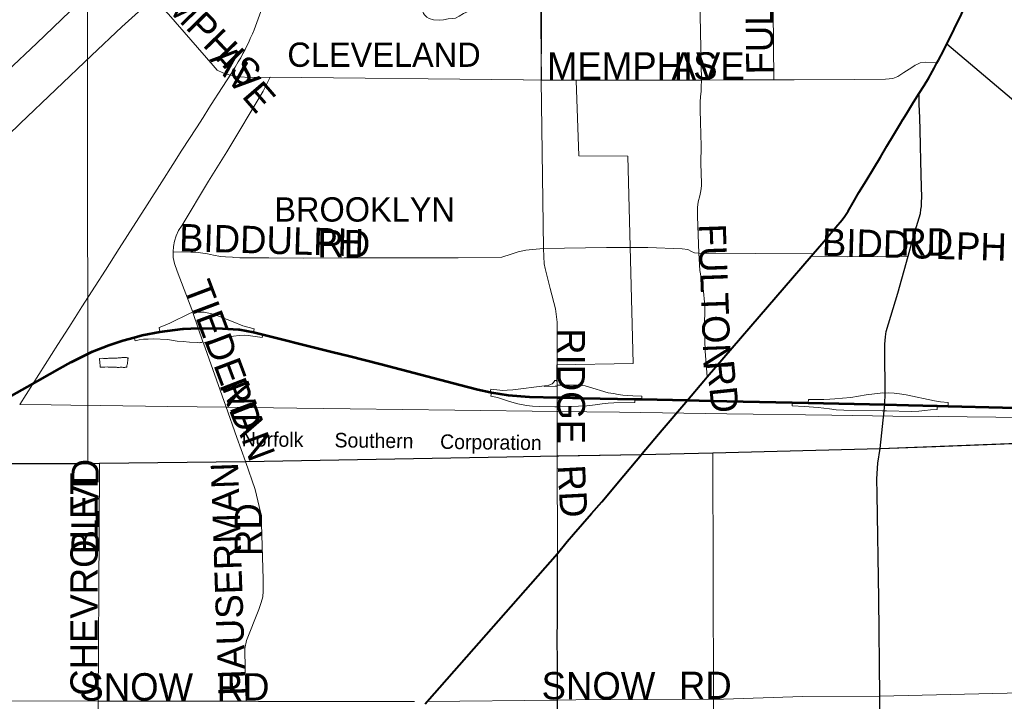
# Model space of a CAD drawing. Header units: feet. Extents: x 92 to 141.3, y -5 to 23.6.
# Tile 129 of 256: x 118.7 to 122.9, y 4.8 to 7.7. Entities that reach past the tile are written whole.
import ezdxf
from ezdxf.enums import TextEntityAlignment as Align

# ---------------------------------------------------------------- set-up
doc = ezdxf.new("R2010")
doc.units = ezdxf.units.FT
doc.header["$MEASUREMENT"] = 0
doc.linetypes.add('CUY - Design$0$DGN1', pattern=[2231.760665, 0, -2231.760665])
doc.linetypes.add('CUY - Design$0$DGN3', pattern=[4463.52133, 2975.680887, -1487.840443])
for name, color, linetype, lineweight in [('CUY - Design$0$GM_X_City_Street', 7, 'Continuous', 0), ('CUY - Design$0$GM_X_Corporation', 7, 'CUY - Design$0$DGN1', 13), ('CUY - Design$0$GM_X_Corporation_Text', 7, 'Continuous', 13), ('CUY - Design$0$GM_X_Interchange_Ramps', 1, 'Continuous', 13), ('CUY - Design$0$GM_X_Interstate_Route', 1, 'Continuous', 53), ('CUY - Design$0$GM_X_Minor_Lake', 5, 'Continuous', 0), ('CUY - Design$0$GM_X_Rail_Line', 7, 'Continuous', 13), ('CUY - Design$0$GM_X_Rail_Line_Text', 7, 'Continuous', 0), ('CUY - Design$0$GM_X_State_Route', 1, 'Continuous', 30), ('CUY - Design$0$GM_X_US_Route', 1, 'Continuous', 40)]:
    doc.layers.add(name, color=color, linetype=linetype, lineweight=lineweight)
for name, color, linetype, lineweight, plot in [('CUY - Design$0$GM_X_Interstate_Location', 7, 'Continuous', 13, False), ('CUY - Design$0$GM_X_State_Location', 7, 'Continuous', 13, False), ('CUY - Design$0$GM_X_US_Location', 7, 'Continuous', 13, False)]:
    doc.layers.add(name, color=color, linetype=linetype, lineweight=lineweight, plot=plot)
doc.layers.add('TX_X_20', color=7, linetype='Continuous')
doc.styles.add('CUY - Design$0$Styledgn030', font='dgn030.shx')

msp = doc.modelspace()

# ---------------------------------------------------------------- linework, layer by layer
at = {"layer": 'CUY - Design$0$GM_X_City_Street', "flags": 128}
for points in [[(121.8968, 7.4709), (121.8926, 7.9149), (121.8924, 7.9926), (121.8941, 8.0215)], [(121.5877, 7.6049), (121.5805, 7.9524), (121.5821, 7.9648), (121.5855, 7.976), (121.5903, 7.9828)], [(120.9793, 6.1268), (120.9793, 6.1274), (120.9794, 6.1752), (120.9794, 6.1797), (120.9795, 6.199), (120.9802, 6.4465), (120.9723, 6.5018), (120.9494, 6.5883), (120.9282, 6.6736), (120.9247, 6.6929), (120.9229, 6.7235), (120.9224, 6.7577), (120.9119, 7.4705), (120.9147, 7.9125)], [(119.2542, 7.8355), (119.3345, 7.7491), (119.5241, 7.5324), (119.5412, 7.5128), (119.565, 7.5012), (119.5954, 7.4912), (119.6349, 7.4837), (119.679, 7.4818), (119.7652, 7.4822), (120.8364, 7.4716), (120.8369, 7.4715)], [(118.4004, 7.2716), (118.7781, 7.627), (118.9527, 7.7944)], [(121.5905, 7.4707), (121.5877, 7.6027), (121.5877, 7.6049)], [(121.9827, 7.4714), (122.2382, 7.473), (122.3695, 7.4747), (122.3994, 7.4765), (122.4212, 7.4862), (122.446, 7.5023), (122.4799, 7.5242), (122.4941, 7.5335), (122.5017, 7.5367), (122.5158, 7.543), (122.5404, 7.5462), (122.5868, 7.5431)], [(119.6248, 5.9584), (119.5782, 6.0898), (119.4825, 6.3577), (119.4807, 6.3627), (119.46, 6.4206), (119.439, 6.4828), (119.4373, 6.4878), (119.3713, 6.662), (119.3602, 6.6947), (119.3554, 6.7191), (119.3547, 6.7433), (119.356, 6.7662), (119.3602, 6.7888), (119.3676, 6.811), (119.3776, 6.8332), (119.3924, 6.8568), (119.5039, 7.0419), (119.5825, 7.1667), (119.7351, 7.4236), (119.7652, 7.4822)], [(120.8369, 7.4715), (120.9119, 7.4705)], [(120.9119, 7.4705), (120.9981, 7.4705), (120.9981, 7.4705)], [(120.9981, 7.4705), (121.5905, 7.4707), (121.7701, 7.4708)], [(121.5901, 7.0326), (121.5872, 7.1187), (121.5885, 7.1901), (121.586, 7.2919), (121.5847, 7.3438), (121.585, 7.3773), (121.5855, 7.4004), (121.5888, 7.4218), (121.5897, 7.4421), (121.5905, 7.4707)], [(121.7701, 7.4708), (121.7701, 7.4708), (121.7912, 7.4708), (121.7912, 7.4708)], [(121.7912, 7.4708), (121.8968, 7.4709), (121.9827, 7.4714), (121.9827, 7.4714)], [(121.6141, 6.2147), (121.6056, 6.3228), (121.6036, 6.4157), (121.6051, 6.5168), (121.5971, 6.5905), (121.5839, 6.6647), (121.5785, 6.7386), (121.574, 6.893), (121.5738, 6.9317), (121.5767, 6.9545), (121.5833, 6.981), (121.5883, 7.0016), (121.5904, 7.0223), (121.5903, 7.0264), (121.5901, 7.0326)], [(119.6117, 6.72), (119.6374, 6.7185), (119.7595, 6.718), (119.9059, 6.7171), (120.0786, 6.718), (120.5611, 6.7181), (120.7451, 6.7216), (120.7849, 6.7334), (120.8153, 6.7437), (120.8467, 6.7507), (120.8747, 6.7536), (120.9224, 6.7577)], [(120.9224, 6.7577), (121.1889, 6.7613), (121.3009, 6.7613)], [(121.3009, 6.7613), (121.364, 6.7613), (121.5084, 6.7556), (121.5322, 6.7531), (121.5488, 6.7447), (121.5604, 6.7389), (121.5785, 6.7386), (121.8177, 6.737), (122.063, 6.7353)], [(119.3547, 6.7433), (119.4301, 6.7419)], [(119.4301, 6.7419), (119.4507, 6.7415), (119.4798, 6.7383), (119.4998, 6.7352), (119.5254, 6.7301), (119.5555, 6.7235), (119.5765, 6.7217), (119.6059, 6.7203), (119.6117, 6.72)], [(122.0539, 6.7247), (122.2083, 6.7228), (122.4643, 6.7254)], [(120.9793, 6.0221), (120.9793, 6.0873), (120.9793, 6.0905), (120.9793, 6.1268)], [(120.9794, 5.8806), (120.9793, 6.0221)], [(119.6612, 5.8559), (119.6248, 5.9584)], [(120.9806, 5.4663), (120.9794, 5.8806)], [(121.65, 4.1374), (121.65, 4.1427), (121.65, 4.186), (121.6416, 4.8493), (121.638, 5.8928)], [(119.0417, 5.5564), (119.0437, 5.8487)], [(119.6641, 4.8416), (119.6598, 4.9758), (119.6579, 5.0648), (119.665, 5.0987), (119.7179, 5.2303), (119.7278, 5.2593), (119.7343, 5.2836), (119.736, 5.3071), (119.7349, 5.3577), (119.7279, 5.5928), (119.7236, 5.6422), (119.7021, 5.7382), (119.6612, 5.8559)], [(119.0368, 4.8421), (119.0417, 5.5564)], [(120.9811, 4.8463), (121.059, 4.8472), (121.6416, 4.8493), (122.0186, 4.8613), (122.3445, 4.8639), (122.9426, 4.877), (123.1273, 4.8803), (123.4498, 4.8987)], [(118.1795, 4.8435), (119.0368, 4.8421)], [(119.0305, 4.336), (119.0314, 4.3405), (119.0349, 4.3985), (119.0371, 4.587), (119.0368, 4.8421)], [(119.0368, 4.8421), (119.0368, 4.8421), (119.6641, 4.8416), (119.7153, 4.8413), (120.3752, 4.8404), (120.3755, 4.8404)], [(120.4294, 4.8406), (120.9811, 4.8463)]]:
    msp.add_lwpolyline(points, dxfattribs=at)
at = {"layer": 'CUY - Design$0$GM_X_Corporation', "linetype": 'CUY - Design$0$DGN3', "flags": 128}
msp.add_lwpolyline([(131.2399, 19.5197), (131.2506, 19.2174), (131.2546, 18.7454), (131.8059, 18.7527), (131.8102, 18.3824), (131.8112, 18.2518), (131.8164, 18.2083), (131.845, 18.1575), (131.8657, 18.1251), (131.8582, 18.0526), (131.7311, 17.9492), (131.7342, 17.7922), (131.8983, 17.7482), (131.9096, 17.7445), (131.919, 17.7403), (131.9265, 17.7363), (131.9351, 17.7306), (131.9432, 17.7241), (131.9487, 17.719), (131.9547, 17.7125), (131.9609, 17.7046), (131.9655, 17.6976), (131.9693, 17.6907), (132.0214, 17.5885), (131.9504, 17.533), (131.8631, 17.4571), (131.8798, 17.4532), (131.8909, 17.4492), (131.9017, 17.4393), (131.3892, 16.9986), (131.0304, 16.6882), (131.0429, 16.6755), (131.0609, 16.6851), (131.0852, 16.689), (131.1062, 16.6891), (131.126, 16.6842), (131.1417, 16.6761), (131.1579, 16.6621), (131.3522, 16.4796), (131.3828, 16.4576), (131.4065, 16.4287), (131.4507, 16.3972), (131.4793, 16.3801), (131.5041, 16.3674), (131.526, 16.3539), (131.5421, 16.34), (131.5616, 16.3194), (131.5774, 16.2956), (131.5891, 16.2709), (131.5962, 16.2487), (131.6017, 16.2243), (131.6052, 16.1942), (131.6025, 16.1546), (131.5995, 16.1146), (131.5971, 16.0881), (131.5997, 16.0675), (131.6081, 16.0469), (131.6368, 15.9939), (131.656, 15.9589), (131.673, 15.9384), (131.6862, 15.9273), (131.7057, 15.9171), (131.723, 15.9106), (131.744, 15.9078), (131.7712, 15.9067), (131.7968, 15.9003), (131.815, 15.893), (131.8336, 15.884), (131.8489, 15.8713), (131.8605, 15.8619), (131.8911, 15.8331), (131.9305, 15.795), (132.2462, 15.487), (131.5153, 15.4741), (131.4901, 15.4942), (131.486, 15.4929), (131.4861, 15.4748), (130.9431, 15.463), (130.4025, 15.4529), (130.4054, 15.5359), (130.4072, 15.5379), (130.2596, 15.6629), (130.1096, 15.4504), (129.8515, 15.448), (129.5388, 15.4443), (129.2399, 15.4347), (129.2131, 15.4341), (129.167, 15.4313), (129.1183, 15.4278), (129.0504, 15.4237), (129.0096, 15.4242), (128.9482, 15.4288), (128.9501, 15.0901), (128.961, 14.3415), (128.6697, 14.3319), (128.6322, 14.3317), (128.5766, 14.3372), (128.5869, 13.2449), (128.9734, 13.2521), (128.983, 12.7122), (128.7507, 12.7046), (128.7509, 12.6589), (128.614, 12.465), (128.6196, 12.1272), (128.3164, 12.1176), (128.3124, 12.0175), (128.3298, 11.6718), (128.8653, 11.5085), (128.8662, 11.1224), (129.3559, 11.0667), (129.3613, 10.7989), (129.3814, 9.9403), (129.8246, 9.9443), (129.8343, 9.458), (130.0902, 9.4593), (130.0907, 9.4075), (130.0765, 9.4069), (130.0766, 9.3992), (130.0856, 8.8542), (131.5977, 8.8633), (131.6039, 8.3143), (131.6082, 7.7631), (131.0526, 7.7557), (131.0575, 7.2458), (131.2499, 7.1546), (131.255, 6.6199), (131.1113, 6.6159), (131.1155, 6.4012), (130.5432, 6.3972), (130.3705, 6.394), (130.3594, 6.802), (130.2206, 6.801), (130.2192, 6.915), (129.9799, 6.9126), (129.9797, 6.8841), (129.6428, 6.882), (129.6421, 7.1868), (129.4249, 7.1902), (129.416, 7.6959), (129.0434, 7.6831), (128.7184, 7.6825), (128.3845, 7.6739), (127.6824, 7.6596), (127.6894, 7.1113), (127.1512, 7.1007), (126.9861, 7.0961), (126.8021, 7.0896), (126.6713, 7.0837), (126.6687, 7.3515), (126.6722, 7.6296), (126.4861, 7.6251), (126.4854, 7.6119), (126.5077, 7.6068), (126.5267, 7.6049), (126.5728, 7.6067), (126.5332, 7.5716), (126.5298, 7.546), (126.5267, 7.534), (126.5121, 7.5107), (126.3009, 7.5061), (126.2933, 7.4721), (126.1608, 7.468), (126.0279, 7.4592), (126.0247, 7.6054), (125.6797, 7.5993), (125.6653, 8.1202), (125.6606, 8.3537), (125.6067, 8.3527), (125.6065, 8.3676), (125.5055, 8.4532), (125.5057, 8.475), (125.3306, 8.4785), (125.3286, 8.5091), (125.3249, 8.5528), (125.324, 8.7021), (124.4378, 8.6563), (123.9461, 8.6306), (123.9499, 8.4042), (123.9504, 8.3905), (123.9473, 8.3365), (124.0231, 8.2993), (124.0259, 8.2651), (123.9128, 8.1467), (123.8515, 8.1774), (123.7684, 8.0944), (123.7579, 8.0774), (123.7572, 8.0642), (123.7594, 8.0519), (123.7649, 8.0354), (123.773, 8.0149), (123.7782, 7.9939), (123.778, 7.9728), (123.7782, 7.9518), (123.7784, 7.9369), (123.7835, 7.9242), (123.7944, 7.9074), (123.8119, 7.882), (123.8491, 7.8395), (123.8728, 7.8166), (123.9043, 7.7926), (123.9217, 7.7854), (123.9402, 7.7876), (123.9595, 7.799), (123.9779, 7.8107), (123.9991, 7.8279), (124.0262, 7.8372), (124.0512, 7.8424), (124.0751, 7.8419), (124.1118, 7.8361), (124.1482, 7.8237), (124.1714, 7.8144), (124.188, 7.7973), (124.192, 7.775), (124.1856, 7.7547), (124.1659, 7.7145), (124.153, 7.6859), (124.1475, 7.6619), (124.1457, 7.6409), (124.1563, 7.6154), (124.1792, 7.5896), (124.225, 7.5439), (124.3451, 7.4429), (124.3767, 7.423), (124.4276, 7.3996), (124.4561, 7.3879), (124.478, 7.3853), (124.4895, 7.3887), (124.496, 7.3945), (124.5041, 7.4095), (124.5145, 7.4314), (124.5262, 7.4547), (124.5355, 7.4671), (124.542, 7.4763), (124.5588, 7.4864), (124.5837, 7.5036), (124.6013, 7.5136), (124.6186, 7.5179), (124.6445, 7.5162), (124.6594, 7.5126), (124.6636, 7.5044), (124.6688, 7.4842), (124.6924, 7.3974), (124.7079, 7.3745), (124.7269, 7.3627), (124.7468, 7.3567), (124.7661, 7.3549), (124.7941, 7.3572), (124.8176, 7.3562), (124.8448, 7.3528), (124.8783, 7.3453), (124.9035, 7.3345), (124.9309, 7.3154), (124.9492, 7.2949), (124.9581, 7.2769), (124.9612, 7.2546), (124.9616, 7.2187), (124.9641, 7.1387), (124.9632, 7.1144), (124.9596, 7.1015), (124.954, 7.0916), (124.9438, 7.0836), (124.9066, 7.0585), (124.8886, 7.0451), (124.8482, 7.0108), (124.8124, 6.9725), (124.7917, 6.9487), (124.165, 6.9392), (124.182, 6.2242), (124.031, 6.175), (124.159, 6.1016), (123.9975, 6.0396), (123.8675, 5.9883), (123.8016, 5.9662), (123.7355, 5.9636), (123.1964, 5.9443), (122.3458, 5.9109), (121.638, 5.8928), (121.3365, 5.8858), (120.9794, 5.8806), (120.9799, 6.1196), (120.9778, 6.265), (121.3018, 6.2714), (121.2793, 7.1484), (121.0718, 7.1491), (121.0604, 7.4687), (120.9133, 7.4705), (120.9071, 7.9189), (120.9141, 7.9545), (120.9299, 8.0479), (120.8998, 8.0909), (120.8327, 8.0902), (120.8069, 8.1098), (120.7808, 8.1243), (120.7548, 8.1294), (120.7273, 8.1258), (120.7117, 8.1215), (120.6888, 8.1085), (120.6736, 8.0976), (120.6668, 8.0831), (120.6654, 8.0645), (120.6731, 8.0374), (120.6778, 8.0176), (120.6825, 8.0053), (120.6815, 7.9834), (120.6834, 7.9611), (120.6899, 7.9356), (120.6983, 7.9159), (120.7047, 7.8986), (120.7099, 7.8752), (120.7114, 7.8513), (120.7088, 7.8285), (120.702, 7.807), (120.6894, 7.7945), (120.6714, 7.7848), (120.6512, 7.7801), (120.632, 7.7741), (120.6156, 7.7657), (120.584, 7.7517), (120.5652, 7.7412), (120.5488, 7.7328), (120.5361, 7.731), (120.5184, 7.7296), (120.4983, 7.7256), (120.4806, 7.7234), (120.4558, 7.7252), (120.4381, 7.7308), (120.4285, 7.736), (120.419, 7.7446), (120.4139, 7.752), (120.4123, 7.7565), (120.4071, 7.7709), (120.4123, 7.7924), (120.4252, 7.8107), (120.442, 7.8241), (120.476, 7.8393), (120.5133, 7.8562), (120.5518, 7.8727), (120.5739, 7.8869), (120.5845, 7.8953), (120.5913, 7.9094), (120.5894, 7.9309), (120.5779, 7.965), (120.5571, 7.9862), (120.5204, 7.9957), (120.4894, 7.9999), (120.4721, 8.0031), (120.4482, 8.0036), (120.419, 8.0017), (120.3951, 7.9981), (120.3705, 7.9929), (120.3565, 7.9932), (120.3537, 8.0546), (120.3486, 8.3657), (120.7923, 8.3567), (120.7041, 9.1389), (120.6744, 9.1444), (120.0768, 8.5912), (120.0012, 8.5196), (119.9623, 8.485), (119.9275, 8.453), (119.8915, 8.4209), (119.8623, 8.3952), (119.8124, 8.3574), (119.7779, 8.3328), (119.7458, 8.3083), (119.7284, 8.2927), (119.6374, 8.2083), (119.5585, 8.135), (119.4266, 8.0115), (119.3316, 7.9213), (119.2773, 7.8749), (119.2647, 7.9055), (119.2665, 7.9225), (119.2756, 7.9421), (119.288, 7.9609), (119.313, 7.9874), (119.3303, 8.0059), (119.3363, 8.0167), (119.3429, 8.0391), (119.3452, 8.0655), (119.3419, 8.0873), (119.326, 8.1043), (119.2942, 8.1256), (119.1235, 7.9654), (118.9925, 7.8407), (118.9916, 7.5922), (118.9938, 5.8485), (118.5429, 5.8465), (118.4353, 5.8457), (118.3464, 5.8457), (118.3705, 5.9172), (118.379, 5.965), (118.3832, 6.0093), (118.3856, 6.0897), (118.3681, 6.0903), (117.7754, 6.111), (117.7289, 6.1127), (117.6978, 6.1124), (117.6725, 6.111), (117.6538, 6.1092), (117.6313, 6.1063), (117.6, 6.1006), (117.5805, 6.0962), (117.5644, 6.092), (117.5413, 6.0851), (117.5132, 6.0752), (117.4887, 6.0653), (117.4631, 6.0534), (117.4354, 6.0387), (117.4101, 6.0236), (117.387, 6.0081), (117.3209, 5.9429), (117.2337, 5.943), (117.2301, 5.9498), (116.9926, 5.9533), (116.9743, 5.9396), (116.4738, 5.9535), (116.3277, 5.9432), (116.0428, 5.957), (115.9112, 5.9502), (115.8477, 5.8348), (115.669, 5.834), (115.4921, 5.8322), (115.4935, 5.822), (115.5167, 5.7948), (115.5286, 5.7583), (115.5417, 5.6967), (115.5682, 5.5603), (115.5725, 5.5307), (115.5661, 5.5009), (115.5479, 5.4201), (115.5284, 5.364), (115.501, 5.3095), (115.4463, 5.2201), (114.8699, 4.2747), (114.8407, 4.2353), (114.8143, 4.1938), (114.6034, 3.9768), (114.5888, 3.965), (114.5743, 3.9477), (114.5641, 3.9375), (114.458, 3.9393), (114.3606, 3.7396), (114.3556, 3.7364), (114.351, 3.7272), (114.3488, 3.7154), (114.2857, 3.7187), (114.2872, 3.802), (114.2134, 3.8059), (114.2159, 3.8762), (114.0761, 3.8811), (114.0766, 3.8955), (114.0429, 3.8973), (113.9396, 3.8249), (113.9407, 3.8877), (113.855, 3.8922), (113.8519, 3.8326), (113.8061, 3.8342), (113.8059, 3.826), (113.749, 3.8279), (113.7518, 3.9888), (113.6064, 3.9862), (113.6264, 4.0479), (113.503, 4.0457), (113.483, 3.9841), (113.4711, 3.9398), (113.4217, 3.954), (113.4121, 3.9182), (113.4615, 3.904), (113.4583, 3.8921), (113.4508, 3.8834), (113.4093, 3.9083), (113.3948, 3.8937), (113.3871, 3.863), (113.3732, 3.8717), (113.3528, 3.8768), (113.3536, 3.922), (113.3227, 3.9231), (113.322, 3.883), (113.2639, 3.8905), (113.2431, 3.8927), (113.2285, 3.8934), (113.2215, 3.8932), (113.2052, 3.8904), (113.1684, 3.8751), (113.1198, 3.8582), (113.1089, 3.8537), (113.1114, 3.8464), (113.0874, 3.8188), (113.0701, 3.7849), (113.0604, 3.7631), (113.0408, 3.8272), (113.0296, 3.8231), (113.0448, 3.7731), (113.0301, 3.7327), (113.0137, 3.7194), (113.0003, 3.7426), (112.9819, 3.7679), (112.9751, 3.768), (112.9586, 3.7819), (112.9486, 3.8108), (112.9579, 3.8125), (112.9286, 3.8753), (112.9422, 3.8867), (112.8723, 4.011), (112.8518, 4.0726), (112.8506, 4.2085), (112.8672, 4.2788), (112.896, 4.3333), (112.93, 4.3712), (112.9629, 4.4156), (113.2004, 4.6314), (113.3503, 4.7273), (113.343, 4.7992), (113.2991, 4.8027), (113.2845, 4.8746), (113.3211, 4.9191), (113.3796, 5.0013), (113.3857, 5.0122), (113.3819, 4.7948), (113.576, 4.9577), (113.573, 4.9617), (113.5698, 4.9658), (113.5652, 4.9714), (113.5616, 4.9754), (113.5566, 4.9809), (113.5392, 4.9989), (113.5528, 5.02), (113.5809, 5.0044), (113.5828, 5.0083), (113.5849, 5.0128), (113.5875, 5.0197), (113.5897, 5.0267), (113.5907, 5.0303), (113.5915, 5.0339), (113.5921, 5.0372), (113.5928, 5.0423), (113.5935, 5.05), (113.5937, 5.0557), (114.0293, 5.6338), (114.014, 5.6718), (114.0189, 5.674), (114.01, 5.6961), (114.0357, 5.7227), (114.0414, 5.7339), (114.0794, 5.7882), (114.0993, 5.8128), (114.1077, 5.8279), (114.2171, 5.8329), (114.3891, 5.8334), (114.4405, 5.8323), (114.5928, 5.9907), (114.6276, 6.0676), (114.6007, 6.0721), (114.5138, 6.074), (114.4854, 6.092), (114.4772, 6.0919), (114.4574, 6.0931), (114.4562, 6.1364), (114.3326, 6.1372), (114.3368, 6.0478), (114.2755, 5.9377), (114.1886, 5.9359), (114.2045, 5.9664), (114.2247, 6.0092), (114.2457, 6.0497), (114.2536, 6.0713), (114.258, 6.0978), (114.2586, 6.1522), (114.2521, 6.2127), (114.2466, 6.2815), (114.2459, 6.3367), (114.2451, 6.359), (114.2484, 6.3991), (114.2504, 6.423), (114.2607, 6.4686), (114.2754, 6.518), (114.2933, 6.567), (114.3168, 6.6083), (114.3352, 6.6376), (114.3517, 6.6565), (114.3631, 6.6649), (114.3798, 6.6735), (114.4011, 6.6793), (114.4278, 6.6827), (114.459, 6.6871), (114.4899, 6.6881), (114.5103, 6.6964), (114.537, 6.7043), (114.5803, 6.7205), (114.6118, 6.7326), (114.6281, 6.7404), (114.6411, 6.7477), (114.6627, 6.7621), (114.6757, 6.7702), (114.6879, 6.7812), (114.7061, 6.7976), (114.728, 6.8117), (114.7765, 6.8411), (114.8004, 6.8577), (114.8206, 6.8816), (114.8297, 6.8979), (114.8347, 6.919), (114.8319, 6.9553), (114.8244, 7.0009), (114.8059, 7.0628), (114.7899, 7.1054), (114.7671, 7.1544), (114.7386, 7.2017), (114.7139, 7.2602), (114.7057, 7.2798), (114.7029, 7.2979), (114.7007, 7.3247), (114.7049, 7.3441), (114.7112, 7.3777), (114.7202, 7.4051), (114.7288, 7.4263), (114.7326, 7.4462), (114.7386, 7.4768), (114.7424, 7.5128), (114.7423, 7.5359), (114.7433, 7.5507), (114.7483, 7.569), (114.7561, 7.5898), (114.7693, 7.6111), (114.79, 7.6276), (114.8141, 7.6396), (114.8423, 7.6463), (114.8749, 7.6437), (114.9183, 7.6384), (114.9654, 7.629), (115.01, 7.6208), (115.0452, 7.6125), (115.0714, 7.6027), (115.0971, 7.5917), (115.135, 7.5714), (115.1696, 7.5494), (115.216, 7.5116), (115.2659, 7.4676), (115.288, 7.4528), (115.3104, 7.4454), (115.3344, 7.4422), (115.3554, 7.4414), (115.3751, 7.4446), (115.4398, 7.4629), (115.4611, 7.4719), (115.483, 7.486), (115.513, 7.5109), (115.5359, 7.5386), (115.5576, 7.57), (115.5783, 7.6071), (115.5924, 7.642), (115.5986, 7.6632), (115.6016, 7.676), (115.6001, 7.6937), (115.5969, 7.7098), (115.5878, 7.7327), (115.5729, 7.7563), (115.5551, 7.7823), (115.5238, 7.8238), (115.5115, 7.8438), (115.4983, 7.8666), (115.4896, 7.8895), (115.4819, 7.9265), (115.4789, 7.9536), (115.4783, 7.9817), (115.4819, 8.0312), (115.4845, 8.0659), (115.4889, 8.1163), (115.4943, 8.1325), (115.503, 8.1537), (115.5133, 8.175), (115.5266, 8.1897), (115.5449, 8.1995), (115.5773, 8.2084), (115.6208, 8.2147), (115.6743, 8.2195), (115.7339, 8.2252), (115.7638, 8.2328), (115.7965, 8.2479), (115.8184, 8.2636), (115.8422, 8.2872), (115.861, 8.3152), (115.8846, 8.3553), (115.9269, 8.4427), (115.9515, 8.4927), (115.9831, 8.5395), (116.0105, 8.5731), (116.0396, 8.5996), (116.0761, 8.6297), (116.0924, 8.6391), (116.1124, 8.6465), (116.137, 8.654), (116.1603, 8.661), (116.175, 8.6716), (116.1833, 8.6879), (116.1878, 8.7107), (116.1828, 8.7328), (116.1724, 8.7627), (116.1601, 8.7806), (116.1483, 8.7924), (116.1287, 8.8048), (116.1003, 8.8252), (116.0823, 8.8438), (116.0649, 8.8682), (116.0319, 8.9113), (116.0057, 8.9491), (115.9823, 8.9878), (115.9499, 9.0433), (115.9131, 9.1118), (115.9024, 9.1347), (115.8986, 9.1585), (115.9003, 9.18), (115.9085, 9.2025), (115.9249, 9.2263), (115.9407, 9.2423), (115.9537, 9.2504), (115.9668, 9.2564), (115.9811, 9.2584), (116.0066, 9.2638), (116.0435, 9.2699), (116.0813, 9.2752), (116.1064, 9.277), (116.1619, 9.281), (116.1907, 9.2861), (116.2247, 9.2925), (116.2574, 9.3043), (116.2864, 9.3181), (116.3072, 9.3288), (116.33, 9.3408), (116.3446, 9.356), (116.357, 9.3752), (116.3604, 9.3897), (116.3533, 9.4172), (116.3389, 9.4338), (116.3155, 9.4535), (116.2792, 9.4755), (116.239, 9.4887), (116.2109, 9.4927), (116.1866, 9.4926), (116.1621, 9.4868), (116.1362, 9.4796), (116.104, 9.4654), (116.071, 9.4441), (116.0479, 9.4259), (116.0204, 9.4014), (115.9977, 9.3799), (115.9828, 9.3648), (115.9551, 9.3477), (115.9301, 9.3402), (115.9034, 9.3384), (115.8651, 9.3397), (115.8362, 9.3412), (115.814, 9.3379), (115.7783, 9.3343), (115.7224, 9.327), (115.6834, 9.3221), (115.6611, 9.3216), (115.6002, 9.32), (115.5669, 9.3177), (115.5451, 9.3164), (115.5147, 9.3125), (115.4843, 9.3061), (115.4589, 9.3015), (115.4272, 9.2984), (115.398, 9.2994), (115.3682, 9.3058), (115.3375, 9.3188), (115.3058, 9.3376), (115.2798, 9.3597), (115.2613, 9.3812), (115.244, 9.4007), (115.2366, 9.424), (115.2299, 9.4503), (115.2212, 9.4955), (115.2137, 9.544), (115.2117, 9.5844), (115.2148, 9.6149), (115.2209, 9.6382), (115.2316, 9.6586), (115.2466, 9.67), (115.2724, 9.6796), (115.3131, 9.6862), (115.351, 9.6853), (115.3906, 9.6787), (115.4151, 9.6676), (115.4409, 9.6541), (115.4665, 9.6332), (115.5071, 9.5994), (115.5305, 9.5829), (115.5521, 9.5702), (115.5754, 9.5616), (115.6125, 9.5574), (115.6566, 9.5566), (115.7946, 9.5553), (116.0159, 9.5494), (116.0801, 9.5507), (116.2269, 9.553), (116.2983, 9.5354), (116.3214, 9.5275), (116.3602, 9.5038), (116.3857, 9.5473), (116.6622, 9.5438), (116.6639, 9.7096), (117.2148, 9.6955), (117.2572, 9.6974), (117.3906, 9.6952), (117.4499, 9.6991), (117.5935, 9.7023), (117.6839, 9.707), (117.7581, 9.7156), (117.8183, 9.7261), (117.8412, 9.7342), (118.1025, 9.7466), (118.1994, 9.7497), (118.2257, 9.7475), (118.2873, 9.7329), (118.3415, 9.7166), (118.3563, 9.7113), (118.3842, 9.6956), (118.399, 9.6837), (118.9957, 10.0273), (118.9955, 10.2317), (118.9923, 10.4292), (118.9939, 10.7287), (118.9913, 11.0214), (118.9942, 11.1303), (118.9892, 11.332), (118.9987, 11.3293), (119.0417, 11.3234), (119.0656, 11.3285), (119.0849, 11.334), (119.0923, 11.351), (119.152, 11.3683), (119.1961, 11.3548), (119.2932, 11.324), (119.3153, 11.3037), (119.3162, 11.2831), (119.3357, 11.2708), (119.3337, 11.2452), (119.3536, 11.2346), (119.4416, 11.2129), (119.4642, 11.2205), (119.4935, 11.2112), (119.5217, 11.1887), (119.6277, 11.1828), (119.6888, 11.1786), (119.7153, 11.1664), (119.7421, 11.1686), (119.7958, 11.1504), (119.8235, 11.1456), (119.8684, 11.1467), (119.8883, 11.1324), (119.9123, 11.1214), (119.9267, 11.1223), (119.975, 11.1136), (119.9944, 11.1199), (120.0212, 11.1126), (120.0337, 11.0925), (120.0486, 11.0852), (120.0602, 11.0877), (120.0852, 11.081), (120.1013, 11.0832), (120.1104, 11.075), (120.1195, 11.0676), (120.1712, 11.0555), (120.2596, 11.0299), (120.2728, 11.0251), (120.2852, 11.026), (120.303, 11.0248), (120.3282, 11.0225), (120.3699, 11.0173), (120.3901, 11.0199), (120.4066, 11.02), (120.421, 11.0238), (120.4325, 11.0305), (120.4519, 11.0347), (120.4819, 11.0432), (120.4996, 11.0515), (120.5103, 11.0627), (120.5106, 11.0751), (120.5089, 11.0871), (120.5126, 11.0945), (120.5287, 11.0926), (120.5604, 11.0898), (120.5921, 11.1024), (120.6726, 11.1627), (120.6795, 11.1838), (120.6776, 11.2214), (120.6696, 11.2556), (120.6572, 11.2646), (120.6443, 11.2786), (120.6327, 11.2827), (120.6277, 11.2938), (120.6329, 11.3116), (120.6542, 11.341), (120.9484, 11.4744), (120.9674, 11.4637), (121.026, 11.3274), (121.3198, 11.4686), (121.2738, 11.5649), (121.289, 11.5691), (121.315, 11.5689), (121.3386, 11.5661), (121.3397, 11.5855), (121.3636, 11.5857), (121.3743, 11.5911), (121.3795, 11.5589), (121.4173, 11.5847), (121.4232, 11.6289), (121.7033, 11.8303), (121.7112, 11.818), (121.7773, 11.8167), (121.7893, 11.8048), (121.7998, 11.7822), (121.8138, 11.7727), (121.8378, 11.7762), (121.8505, 11.7857), (121.8673, 11.8015), (121.8731, 11.7987), (121.8932, 11.8128), (121.8974, 11.8083), (121.8999, 11.8054), (121.9607, 11.8442), (121.9075, 11.9116), (121.914, 11.9191), (121.9334, 11.9266), (121.9503, 11.9329), (121.9745, 11.9491), (122.0157, 11.963), (122.0449, 11.9751), (122.0696, 11.9893), (122.1154, 12.0156), (122.1598, 12.0316), (122.1939, 12.0497), (122.2238, 12.0772), (122.238, 12.107), (122.2483, 12.2512), (122.2885, 12.2767), (122.3199, 12.2737), (122.3458, 12.2809), (122.3769, 12.3056), (122.4051, 12.3322), (122.4139, 12.3467), (122.4089, 12.3633), (122.4228, 12.3726), (122.4988, 12.2631), (122.5115, 12.2707), (122.5129, 12.2889), (122.4497, 12.392), (122.5284, 12.4527), (122.6025, 12.3386), (122.6395, 12.3681), (122.5692, 12.4868), (122.619, 12.5177), (122.6983, 12.4086), (122.7387, 12.4402), (122.6623, 12.5481), (122.9188, 12.7428), (122.9927, 12.6349), (123.0262, 12.6577), (122.9514, 12.7706), (123.0109, 12.8119), (123.0932, 12.7021), (123.1135, 12.7226), (123.034, 12.8391), (123.0545, 12.8514), (123.1326, 12.7415), (123.2031, 12.7954), (123.1625, 12.8605), (123.1784, 12.8702), (123.225, 12.7945), (123.1814, 12.7621), (123.208, 12.7208), (123.2533, 12.7516), (123.2896, 12.703), (123.3104, 12.7157), (123.3439, 12.7943), (123.3199, 12.8195), (123.316, 12.8356), (123.3078, 12.8532), (123.3013, 12.8742), (123.2861, 12.8954), (123.2228, 12.9573), (123.2203, 12.9845), (123.2226, 13.0221), (123.2762, 13.1014), (124.548, 13.8926), (124.5706, 13.8915), (124.5761, 13.8951), (124.6228, 13.8855), (124.6364, 13.8626), (124.6429, 13.8425), (124.6465, 13.8223), (124.6434, 13.809), (124.6165, 13.8131), (124.5892, 13.7912), (124.5808, 13.7746), (124.5968, 13.7567), (124.6348, 13.7783), (124.6448, 13.7768), (124.644, 13.7718), (124.5999, 13.7418), (124.6088, 13.7283), (124.6576, 13.7497), (124.6685, 13.7136), (124.7158, 13.7444), (124.7139, 13.7634), (124.7363, 13.758), (124.8766, 13.8621), (124.864, 13.98), (124.8531, 14.0133), (124.8808, 14.0361), (124.9036, 14.0071), (124.9873, 14.0608), (125.0239, 14.0205), (125.0492, 14.0109), (125.0804, 13.9986), (125.2166, 14.075), (125.2204, 14.0928), (125.2072, 14.0943), (125.2005, 14.1012), (125.2189, 14.1106), (125.2208, 14.1197), (125.1992, 14.1318), (125.1138, 14.1003), (125.1028, 14.0696), (125.1059, 14.0502), (125.0779, 14.0502), (125.0685, 14.0959), (125.0908, 14.1219), (125.2605, 14.217), (125.282, 14.1884), (125.2931, 14.1708), (125.3582, 14.2003), (125.3541, 14.3324), (125.4113, 14.3634), (125.4451, 14.366), (125.4581, 14.3579), (125.4918, 14.3654), (125.5119, 14.3699), (125.5282, 14.3569), (125.5403, 14.3773), (125.4921, 14.4237), (125.7815, 14.6247), (125.7179, 14.6803), (125.691, 14.6853), (125.6672, 14.7039), (125.733, 14.7438), (125.8456, 14.6195), (125.924, 14.6942), (125.9515, 14.7082), (125.9733, 14.7383), (125.9912, 14.7522), (126.0414, 14.6873), (126.156, 14.7704), (126.1175, 14.8272), (126.1191, 14.837), (126.135, 14.852), (126.1906, 14.9619), (126.3287, 15.0717), (126.4526, 15.1719), (126.4815, 15.1426), (126.4713, 15.1346), (126.4516, 15.152), (126.3445, 15.0612), (126.3805, 15.0291), (126.4026, 15.0447), (126.4243, 15.0273), (126.6129, 15.1822), (126.5549, 15.2523), (126.5223, 15.2518), (126.4686, 15.2308), (126.4468, 15.2242), (126.4292, 15.2376), (126.445, 15.2589), (126.4589, 15.2703), (126.4569, 15.2901), (126.4845, 15.2922), (126.5041, 15.304), (126.5245, 15.3209), (126.5583, 15.3259), (126.6755, 15.1951), (126.74, 15.2486), (126.7589, 15.2562), (126.7956, 15.2524), (126.8278, 15.2539), (126.8573, 15.2777), (126.8872, 15.301), (126.9105, 15.3252), (126.9416, 15.3552), (126.9617, 15.371), (126.9575, 15.0097), (127.0326, 15.0605), (127.0675, 15.0805), (127.2892, 15.2258), (127.597, 15.4305), (127.68, 15.485), (127.7165, 15.5088), (127.7621, 15.5379), (127.8142, 15.5683), (128.1169, 15.7504), (128.1793, 15.7871), (128.3024, 15.8662), (128.2891, 15.8867), (128.4487, 15.9884), (128.4688, 15.9621), (128.9365, 16.2442), (128.9353, 16.673), (128.9931, 16.7174), (128.9786, 16.7343), (129.0196, 16.7729), (129.0475, 16.7945), (129.0639, 16.8074), (129.0877, 16.8232), (129.0907, 16.8711), (129.103, 16.8749), (129.1034, 16.948), (129.1146, 16.948), (129.1145, 17.0351), (129.2863, 17.039), (129.2845, 17.1405), (129.2293, 17.1963), (129.2039, 17.1706), (128.9518, 17.4376), (129.1456, 17.6244), (129.2252, 17.5481), (129.266, 17.558), (129.2855, 17.5859), (129.298, 17.617), (129.2987, 17.6252), (129.2903, 17.6367), (129.337, 17.6372), (129.3601, 17.5991), (129.3917, 17.5825), (129.5115, 17.6448), (129.5252, 17.6446), (129.5465, 17.6617), (129.5636, 17.683), (129.5742, 17.6946), (129.5923, 17.6998), (129.6054, 17.7119), (129.6191, 17.7364), (129.6453, 17.7639), (129.6715, 17.7795), (129.6989, 17.8013), (129.7099, 17.8224), (129.8001, 17.918), (129.8255, 17.9364), (129.94, 18.0702), (129.9625, 18.0894), (129.9784, 18.1164), (129.9999, 18.1517), (130.0156, 18.1824), (130.0365, 18.1992), (130.0646, 18.2329), (130.0979, 18.2907), (130.1248, 18.3203), (130.1523, 18.3375), (130.1792, 18.3613), (130.1947, 18.3854), (130.2201, 18.4059), (130.2409, 18.4226), (130.2638, 18.4468), (130.2895, 18.4388), (130.3276, 18.5053), (130.3352, 18.526), (130.3403, 18.5496), (130.3537, 18.5696), (130.3654, 18.5957), (130.3764, 18.6014), (130.3999, 18.5742), (130.4341, 18.5803), (130.4707, 18.5935), (130.4862, 18.6139), (130.5103, 18.6352), (130.5195, 18.6613), (130.5253, 18.699), (130.5519, 18.7187), (130.5665, 18.7469), (130.5912, 18.7542), (130.6017, 18.7741), (130.6353, 18.7988), (130.6617, 18.8321), (130.7256, 18.9253), (130.7562, 18.9582), (130.7987, 18.9983), (130.8428, 19.0392), (130.873, 19.0763), (130.8942, 19.0947), (130.9088, 19.1258), (130.9577, 19.1849), (130.9622, 19.2217), (131.0284, 19.2881), (131.0666, 19.3025), (131.1004, 19.3491), (131.1374, 19.3994), (131.1577, 19.4356), (131.19, 19.4574), (131.2184, 19.5039), (131.2399, 19.5197)], dxfattribs=at)
at = {"layer": 'CUY - Design$0$GM_X_Corporation', "flags": 128}
for points in [[(119.2773, 7.8749), (119.3316, 7.9213), (119.4266, 8.0115), (119.5585, 8.135), (119.6374, 8.2083), (119.7284, 8.2927), (119.7458, 8.3083), (119.7779, 8.3328), (119.8124, 8.3574), (119.8623, 8.3952), (119.8915, 8.4209), (119.9275, 8.453), (119.9623, 8.485), (120.0012, 8.5196), (120.0768, 8.5912), (120.6744, 9.1444), (120.7041, 9.1389), (120.7923, 8.3567), (120.3486, 8.3657), (120.3537, 8.0546), (120.3565, 7.9932), (120.3705, 7.9929), (120.3951, 7.9981), (120.419, 8.0017), (120.4482, 8.0036), (120.4721, 8.0031), (120.4894, 7.9999), (120.5204, 7.9957), (120.5571, 7.9862), (120.5779, 7.965), (120.5894, 7.9309), (120.5913, 7.9094), (120.5845, 7.8953), (120.5739, 7.8869), (120.5518, 7.8727), (120.5133, 7.8562), (120.476, 7.8393), (120.442, 7.8241), (120.4252, 7.8107), (120.4123, 7.7924), (120.4071, 7.7709), (120.4123, 7.7565), (120.4139, 7.752), (120.419, 7.7446), (120.4285, 7.736), (120.4381, 7.7308), (120.4558, 7.7252), (120.4806, 7.7234), (120.4983, 7.7256), (120.5184, 7.7296), (120.5361, 7.731), (120.5488, 7.7328), (120.5652, 7.7412), (120.584, 7.7517), (120.6156, 7.7657), (120.632, 7.7741), (120.6512, 7.7801), (120.6714, 7.7848), (120.6894, 7.7945), (120.702, 7.807), (120.7088, 7.8285), (120.7114, 7.8513), (120.7099, 7.8752), (120.7047, 7.8986), (120.6983, 7.9159), (120.6899, 7.9356), (120.6834, 7.9611), (120.6815, 7.9834), (120.6825, 8.0053), (120.6778, 8.0176), (120.6731, 8.0374), (120.6654, 8.0645), (120.6668, 8.0831), (120.6736, 8.0976), (120.6888, 8.1085), (120.7117, 8.1215), (120.7273, 8.1258), (120.7548, 8.1294), (120.7808, 8.1243), (120.8069, 8.1098), (120.8327, 8.0902), (120.8998, 8.0909), (120.9299, 8.0479), (120.9141, 7.9545), (120.9071, 7.9189), (120.9133, 7.4705), (121.0604, 7.4687), (121.0718, 7.1491), (121.2793, 7.1484), (121.3018, 6.2714), (120.9778, 6.265), (120.9799, 6.1196), (120.9794, 5.8806), (119.6612, 5.8559), (119.0437, 5.8487), (118.9938, 5.8485), (118.9916, 7.5922), (119.2773, 7.8749)], [(118.9916, 7.5922), (118.9925, 7.8407), (119.1235, 7.9654), (119.2942, 8.1256), (119.326, 8.1043), (119.3419, 8.0873), (119.3452, 8.0655), (119.3429, 8.0391), (119.3363, 8.0167), (119.3303, 8.0059), (119.313, 7.9874), (119.288, 7.9609), (119.2756, 7.9421), (119.2665, 7.9225), (119.2647, 7.9055), (119.2773, 7.8749), (118.9916, 7.5922)], [(123.7355, 5.9636), (123.7436, 5.4862), (123.7534, 4.9094), (123.7892, 3.6696), (123.7967, 3.3305), (123.8151, 2.1498), (123.8381, 0.8285), (123.08, 0.8176), (122.7509, 0.8167), (122.6834, 0.8161), (122.4329, 0.8143), (121.9142, 0.8069), (121.7252, 0.8051), (121.6635, 0.7984), (120.9406, 0.7947), (120.6574, 0.7936), (120.003, 0.7916), (119.9703, 0.7836), (119.9185, 0.7805), (119.5931, 0.7774), (118.7943, 0.7669), (118.1614, 0.7617), (118.1551, 1.7402), (118.1544, 2.2714), (119.1029, 2.2727), (119.1166, 2.2667), (119.4246, 2.2747), (119.5823, 2.2748), (119.8558, 2.2772), (120.1322, 2.279), (120.2819, 2.2912), (120.2778, 3.3163), (120.4298, 3.3158), (120.4176, 4.0876), (120.3784, 4.0893), (120.3689, 4.8405), (120.1081, 4.8365), (119.031, 4.8395), (119.0277, 4.388), (119.0314, 4.3405), (119.0262, 4.3141), (119.022, 4.297), (119.0143, 4.27), (118.9919, 4.2001), (118.9833, 4.1575), (118.9801, 4.1286), (118.9792, 4.086), (118.9722, 4.0866), (118.1628, 4.0828), (118.1728, 4.8384), (118.1814, 5.5651), (118.1809, 5.8436), (118.3464, 5.8457), (118.4353, 5.8457), (118.5429, 5.8465), (118.9938, 5.8485), (119.0437, 5.8487), (119.6612, 5.8559), (120.9794, 5.8806), (121.3365, 5.8858), (121.638, 5.8928), (122.3458, 5.9109), (123.1964, 5.9443), (123.7355, 5.9636)]]:
    msp.add_lwpolyline(points, dxfattribs=at)
at = {"layer": 'CUY - Design$0$GM_X_Interchange_Ramps', "flags": 128}
for points in [[(119.4373, 6.4878), (119.4272, 6.4839), (119.3409, 6.4422), (119.3214, 6.4331), (119.295, 6.4238), (119.2982, 6.4046)], [(119.6953, 6.4032), (119.6976, 6.418), (119.65, 6.431), (119.6089, 6.447), (119.5261, 6.4798), (119.5052, 6.4846), (119.4857, 6.4881), (119.47, 6.4885), (119.4574, 6.4879), (119.4474, 6.486), (119.439, 6.4828)], [(119.19, 6.3812), (119.1933, 6.3675), (119.2107, 6.3711), (119.229, 6.3736), (119.249, 6.3746), (119.2706, 6.3753), (119.3301, 6.3729), (119.3715, 6.3662), (119.3966, 6.3635), (119.4243, 6.3613), (119.4577, 6.3592), (119.4649, 6.359), (119.4702, 6.3594), (119.4741, 6.3603), (119.4807, 6.3627)], [(119.4825, 6.3577), (119.4926, 6.3614), (119.5288, 6.3711), (119.5581, 6.3774), (119.6096, 6.3864), (119.634, 6.3899), (119.6548, 6.3906), (119.6722, 6.3897), (119.7313, 6.3806), (119.734, 6.3944)], [(120.9795, 6.199), (120.9693, 6.199), (120.9673, 6.1946), (120.9638, 6.1899), (120.9588, 6.1854), (120.9518, 6.1815), (120.9415, 6.1783), (120.9262, 6.1764), (120.7927, 6.1591), (120.7685, 6.1577), (120.7502, 6.1573), (120.7242, 6.1591), (120.6988, 6.1625), (120.6963, 6.1495)], [(120.9794, 6.1752), (120.9706, 6.1752), (120.9267, 6.173), (120.9262, 6.1764)], [(121.3384, 6.1195), (121.3384, 6.1331), (121.3003, 6.134), (121.2766, 6.1358), (121.2582, 6.1371), (121.2371, 6.1398), (121.2183, 6.1434), (121.1959, 6.1474), (121.1126, 6.1716), (121.0978, 6.1761), (121.0857, 6.1783), (121.0727, 6.1792), (120.9895, 6.1797), (120.9794, 6.1797)], [(120.7018, 6.1482), (120.6991, 6.1333), (120.7276, 6.1266), (120.7775, 6.1102), (120.8138, 6.1004), (120.8496, 6.0927), (120.8752, 6.091), (120.9029, 6.0892), (120.9697, 6.0874), (120.9793, 6.0873)], [(122.3681, 6.146), (122.3581, 6.1468), (122.2878, 6.1386), (122.2219, 6.1278), (122.1864, 6.124), (122.1541, 6.1208), (122.1339, 6.1202), (122.1085, 6.1183), (122.0427, 6.1183), (122.0423, 6.104)], [(122.6342, 6.0901), (122.6342, 6.1065), (122.602, 6.1088), (122.576, 6.1132), (122.4569, 6.1379), (122.4278, 6.143), (122.4056, 6.1456), (122.3809, 6.1462), (122.3681, 6.146)], [(120.9793, 6.0905), (120.9939, 6.0905), (121.0405, 6.0896), (121.07, 6.0905), (121.1059, 6.0923), (121.1399, 6.0963), (121.1695, 6.0999), (121.195, 6.1035), (121.2201, 6.1044), (121.3079, 6.1053), (121.3081, 6.1202)], [(121.9737, 6.1055), (121.9736, 6.0923), (122.0268, 6.0885), (122.0838, 6.0841), (122.1326, 6.079), (122.1605, 6.0752), (122.1934, 6.0739), (122.3545, 6.0707), (122.3633, 6.0706)], [(122.3633, 6.0706), (122.3737, 6.0704), (122.4791, 6.0682), (122.5101, 6.0695), (122.5355, 6.0721), (122.5595, 6.0752), (122.5878, 6.0766), (122.5879, 6.0913)]]:
    msp.add_lwpolyline(points, dxfattribs=at)
at = {"layer": 'CUY - Design$0$GM_X_Interstate_Route', "flags": 128}
for points in [[(119.008, 6.3189), (119.013, 6.3214), (119.0831, 6.3486), (119.1424, 6.3679), (119.19, 6.3812), (119.224, 6.3906), (119.2982, 6.4046), (119.395, 6.4172)], [(119.395, 6.4172), (119.3987, 6.4177), (119.46, 6.4206), (119.5631, 6.4196), (119.6318, 6.4145)], [(119.6318, 6.4145), (119.6349, 6.4142), (119.6953, 6.4032), (119.734, 6.3944), (119.981, 6.332)], [(118.8755, 6.2493), (118.9233, 6.276), (119.008, 6.3189)], [(119.981, 6.332), (120.0325, 6.319), (120.0967, 6.3028)], [(120.0967, 6.3028), (120.235, 6.2678), (120.5675, 6.1812)], [(118.3832, 6.0093), (118.5244, 6.0583), (118.6018, 6.0966), (118.6143, 6.1028), (118.7377, 6.1723), (118.8755, 6.2493)], [(120.5675, 6.1812), (120.6443, 6.1612), (120.6963, 6.1495)], [(120.6963, 6.1495), (120.7018, 6.1482), (120.7719, 6.137), (120.863, 6.1295), (120.9793, 6.1274)], [(120.9793, 6.1274), (121.0012, 6.1269)], [(121.0012, 6.1269), (121.0889, 6.125)], [(121.0889, 6.125), (121.3081, 6.1202), (121.3384, 6.1195), (121.4676, 6.1166)], [(121.4676, 6.1166), (121.531, 6.1153), (121.5322, 6.1152)], [(121.5322, 6.1152), (121.6292, 6.1131)], [(121.6292, 6.1131), (121.9737, 6.1055), (122.0423, 6.104), (122.3014, 6.0983)], [(122.3014, 6.0983), (122.3662, 6.0968), (122.466, 6.0943)], [(122.466, 6.0943), (122.5879, 6.0913), (122.6342, 6.0901), (123.094, 6.0786)]]:
    msp.add_lwpolyline(points, dxfattribs=at)
at = {"layer": 'CUY - Design$0$GM_X_Minor_Lake', "flags": 128}
for points in [[(119.0428, 6.2919), (119.0428, 6.2894), (119.0433, 6.2853), (119.0442, 6.2812), (119.0442, 6.2791), (119.0443, 6.2771), (119.0448, 6.273), (119.0448, 6.2697), (119.0453, 6.2664), (119.0453, 6.2639), (119.0454, 6.2614), (119.0454, 6.2589), (119.0463, 6.2561), (119.0521, 6.2558), (119.0579, 6.2559), (119.0616, 6.2559), (119.0649, 6.256), (119.0752, 6.2562), (119.0798, 6.2559), (119.0851, 6.2556), (119.0901, 6.2552), (119.0938, 6.2553), (119.0971, 6.255), (119.1004, 6.255), (119.1041, 6.2551), (119.1066, 6.2551), (119.1091, 6.2548), (119.1116, 6.2548), (119.1149, 6.2549), (119.1182, 6.2545), (119.1223, 6.2546), (119.1264, 6.2547), (119.1306, 6.2548), (119.133, 6.2548), (119.1359, 6.2549), (119.1396, 6.255), (119.1425, 6.2546), (119.1446, 6.2546), (119.1475, 6.2547), (119.1508, 6.2543), (119.1537, 6.2548), (119.1566, 6.2549), (119.1586, 6.2549), (119.1589, 6.2615), (119.16, 6.2669), (119.1608, 6.2698), (119.1611, 6.2744), (119.1619, 6.2785), (119.1623, 6.2814), (119.1626, 6.2843), (119.1634, 6.288), (119.1633, 6.2901), (119.1637, 6.2922), (119.1637, 6.2946), (119.1603, 6.2954), (119.1566, 6.2962), (119.1529, 6.2965), (119.1508, 6.2969), (119.1483, 6.2968), (119.145, 6.2968), (119.143, 6.2963), (119.1405, 6.2963), (119.138, 6.2958), (119.1348, 6.2953), (119.1314, 6.2953), (119.1269, 6.2948), (119.122, 6.2947), (119.1174, 6.2942), (119.0933, 6.2937)], [(119.0933, 6.2937), (119.0918, 6.2937), (119.0869, 6.2936), (119.0815, 6.2931), (119.0762, 6.2925), (119.0712, 6.2925), (119.0683, 6.2924), (119.0646, 6.2923), (119.0601, 6.2927), (119.0551, 6.293), (119.0551, 6.293), (119.0428, 6.2919)]]:
    msp.add_lwpolyline(points, dxfattribs=at)
at = {"layer": 'CUY - Design$0$GM_X_Rail_Line', "flags": 128}
for points in [[(118.7053, 6.098), (118.8674, 6.3518), (118.9133, 6.4232), (118.9404, 6.4656), (118.9688, 6.5104), (119.025, 6.5979), (119.0678, 6.6657), (119.1267, 6.7577), (119.2449, 6.9428), (119.3071, 7.0401), (119.3538, 7.1129), (119.392, 7.1731), (119.4534, 7.2678), (119.4811, 7.3121), (119.5063, 7.3513), (119.5289, 7.3862), (119.5465, 7.4148), (119.5801, 7.4666), (119.6011, 7.4994), (119.6176, 7.5254), (119.6305, 7.547), (119.6405, 7.5652), (119.6502, 7.5827), (119.659, 7.6001), (119.667, 7.616), (119.6743, 7.6315), (119.6812, 7.6463), (119.6898, 7.6664), (119.697, 7.6835), (119.7093, 7.7146), (119.7464, 7.82)], [(118.5532, 7.1386), (118.7069, 7.2872), (119.0095, 7.5743), (119.1376, 7.6957), (119.2223, 7.7721)], [(118.7053, 6.098), (118.8391, 6.0967), (118.9217, 6.0945), (119.0474, 6.0933), (119.3327, 6.0896), (119.5802, 6.0867), (119.8782, 6.0826), (120.1032, 6.0795), (120.5465, 6.074), (120.9825, 6.0677), (121.1057, 6.0662), (121.244, 6.0646), (121.6982, 6.0586), (122.142, 6.0526), (122.3995, 6.0477), (122.5947, 6.0464), (122.9561, 6.0418)]]:
    msp.add_lwpolyline(points, dxfattribs=at)
at = {"layer": 'CUY - Design$0$GM_X_State_Route', "flags": 128}
for points in [[(122.948, 7.3517), (122.9391, 7.36), (122.6287, 7.6221)], [(122.4978, 6.8433), (122.4999, 6.8504), (122.5112, 6.8875), (122.5165, 6.9061), (122.5189, 6.9222), (122.5216, 6.9358), (122.5215, 6.9523), (122.5226, 6.9762), (122.5215, 7.0175), (122.52, 7.0723), (122.5184, 7.1267), (122.5167, 7.1951), (122.5159, 7.259), (122.5139, 7.3106), (122.5119, 7.3687), (122.512, 7.4145)], [(122.3673, 6.2002), (122.3663, 6.2724), (122.3664, 6.3528), (122.3686, 6.3839), (122.3724, 6.4058), (122.4216, 6.5691), (122.4643, 6.7254), (122.4826, 6.7934), (122.4974, 6.8421), (122.4978, 6.8433)], [(122.3458, 5.9109), (122.3633, 6.0706), (122.3662, 6.0968), (122.3681, 6.146), (122.3673, 6.2002)], [(122.3458, 5.9109), (122.5827, 5.9202)], [(122.5827, 5.9202), (123.1964, 5.9443)], [(119.0053, 5.8485), (119.0437, 5.8487), (119.6612, 5.8559), (120.7671, 5.8766)], [(120.7671, 5.8766), (120.9794, 5.8806), (120.9861, 5.8807)], [(120.9861, 5.8807), (121.3365, 5.8858)], [(121.3365, 5.8858), (121.638, 5.8928), (122.3458, 5.9109)], [(122.3501, 4.2449), (122.3445, 4.8639), (122.3407, 5.2748), (122.3335, 5.7179), (122.3326, 5.7823), (122.3372, 5.8498), (122.3458, 5.9109)], [(118.4997, 5.8463), (118.5429, 5.8465), (118.615, 5.8472), (119.0053, 5.8485)], [(120.9811, 4.848), (120.9806, 4.9107), (120.9808, 5.0271), (120.98, 5.0867), (120.9806, 5.206), (120.9805, 5.2656), (120.9808, 5.325), (120.9806, 5.4663)], [(120.9889, 3.3187), (120.9879, 3.4035), (120.9879, 3.4394), (120.9876, 3.4707), (120.9876, 3.5246), (120.9876, 3.5706), (120.9867, 3.6992), (120.9859, 3.8343), (120.9853, 3.9332), (120.9853, 3.9643), (120.985, 3.9956), (120.9847, 4.1081), (120.9845, 4.1439), (120.9839, 4.2015), (120.9836, 4.2587), (120.9834, 4.3172), (120.9828, 4.3998), (120.9825, 4.524), (120.9819, 4.5804), (120.9819, 4.647), (120.9819, 4.7124), (120.9806, 4.8246), (120.9811, 4.8463), (120.9811, 4.848)]]:
    msp.add_lwpolyline(points, dxfattribs=at)
at = {"layer": 'CUY - Design$0$GM_X_US_Route', "flags": 128}
for points in [[(122.6278, 7.6206), (122.6287, 7.6221), (122.6913, 7.7494), (122.7122, 7.7947)], [(122.512, 7.4145), (122.5324, 7.448), (122.5524, 7.4798), (122.5743, 7.5208), (122.5868, 7.5431), (122.5935, 7.5551), (122.6138, 7.5939), (122.6278, 7.6206)], [(122.4437, 7.3046), (122.4623, 7.3346), (122.4879, 7.3772), (122.512, 7.4145)], [(122.1589, 6.8477), (122.1851, 6.8788), (122.197, 6.8941), (122.2116, 6.9156), (122.2328, 6.9525), (122.2569, 6.9942), (122.2874, 7.0439), (122.3192, 7.0972), (122.3482, 7.1444), (122.3751, 7.1903), (122.4032, 7.237), (122.4329, 7.2871), (122.4427, 7.3029), (122.4437, 7.3046)], [(121.6001, 6.1979), (121.6141, 6.2147), (121.9401, 6.5925), (122.0539, 6.7247), (122.063, 6.7353), (122.1178, 6.799), (122.1589, 6.8477)], [(121.5161, 6.0978), (121.531, 6.1153), (121.6001, 6.1979)], [(121.4246, 5.9897), (121.5161, 6.0978)], [(121.34, 5.89), (121.4246, 5.9897)], [(120.9806, 5.4663), (121.0214, 5.5172), (121.0482, 5.5482), (121.1249, 5.6357), (121.1683, 5.6859), (121.1906, 5.7123), (121.2398, 5.7705), (121.3365, 5.8858), (121.34, 5.89)], [(120.4206, 4.831), (120.4294, 4.8406), (120.9806, 5.4663)]]:
    msp.add_lwpolyline(points, dxfattribs=at)

# ---------------------------------------------------------------- texts
at = {"layer": 'CUY - Design$0$GM_X_Corporation_Text', "style": 'CUY - Design$0$Styledgn030'}
for s, p in [('CLEVELAND', (119.838, 7.5264)), ('BROOKLYN', (119.7828, 6.8715))]:
    msp.add_text(s, height=0.10285, rotation=0, dxfattribs=at).set_placement(p)
at = {"layer": 'CUY - Design$0$GM_X_Interstate_Location', "style": 'CUY - Design$0$Styledgn030'}
for s in ['.', '-', ',']:
    msp.add_text(s, height=0.000206, dxfattribs=at).set_placement((119.8678, 6.3684), align=Align.MIDDLE_CENTER)
msp.add_text('480', height=0.000206, rotation=0, dxfattribs=at).set_placement((119.805, 6.3258))
at = {"layer": 'CUY - Design$0$GM_X_Rail_Line_Text', "style": 'CUY - Design$0$Styledgn030'}
for s, height, rotation, p in [('Norfolk', 0.06151, 359.3516, (119.6447, 5.9207)), ('Southern', 0.06151, 359.3034, (120.0374, 5.9162)), ('Corporation', 0.061506, 359.2533, (120.4841, 5.9099))]:
    msp.add_text(s, height=height, rotation=rotation, dxfattribs=at).set_placement(p)
at = {"layer": 'CUY - Design$0$GM_X_State_Location', "style": 'CUY - Design$0$Styledgn030'}
for s in ['s', 'r']:
    msp.add_text(s, height=0.000206, dxfattribs=at).set_placement((122.3757, 6.3879), align=Align.MIDDLE_CENTER)
msp.add_text('94', height=0.000206, rotation=0, dxfattribs=at).set_placement((122.3239, 6.3728))
at = {"layer": 'CUY - Design$0$GM_X_US_Location', "style": 'CUY - Design$0$Styledgn030'}
for s in ['0', '/']:
    msp.add_text(s, height=0.000206, dxfattribs=at).set_placement((120.8051, 5.2669), align=Align.MIDDLE_CENTER)
msp.add_text('42', height=0.000206, rotation=0, dxfattribs=at).set_placement((120.7626, 5.2242))
at = {"layer": 'TX_X_20', "style": 'CUY - Design$0$Styledgn030'}
for s, rotation, p in [('FULTON PKWY', 90.5784, (121.8956, 7.4948)), ('MEMPHIS', 314.3566, (119.1511, 7.9487)), ('AVE', 310.8117, (119.5068, 7.5568)), ('MEMPHIS', 0, (120.9364, 7.4723)), ('AVE', 0, (121.464, 7.4723)), ('BIDDULPH', 358.3643, (119.3787, 6.7464)), ('RD', 0, (119.9652, 6.7202)), ('FULTON', 272.0814, (121.5773, 6.8604)), ('BIDDULPH', 358.3643, (122.0986, 6.7274)), ('RD', 0, (122.4316, 6.7274)), ('TIEDEMAN', 290.6449, (119.3994, 6.5958)), ('RIDGE', 270, (120.9817, 6.4205)), ('RD', 276.0054, (121.6117, 6.2786)), ('RD', 291.2488, (119.5488, 6.1804)), ('BLVD', 90, (119.04, 5.4629)), ('HAUSERMAN', 91.9514, (119.6627, 4.8663)), ('RD', 273.011, (120.9817, 5.8395)), ('CHEVROLET', 90, (119.0355, 4.8646)), ('RD', 90, (119.7306, 5.4565)), ('SNOW', 0, (118.9578, 4.8448)), ('RD', 0, (119.5389, 4.8448)), ('SNOW', 0, (120.9137, 4.8493)), ('RD', 0, (121.4948, 4.8511))]:
    msp.add_text(s, height=0.1157, rotation=rotation, dxfattribs=at).set_placement(p)

doc.saveas('drawing.dxf')
